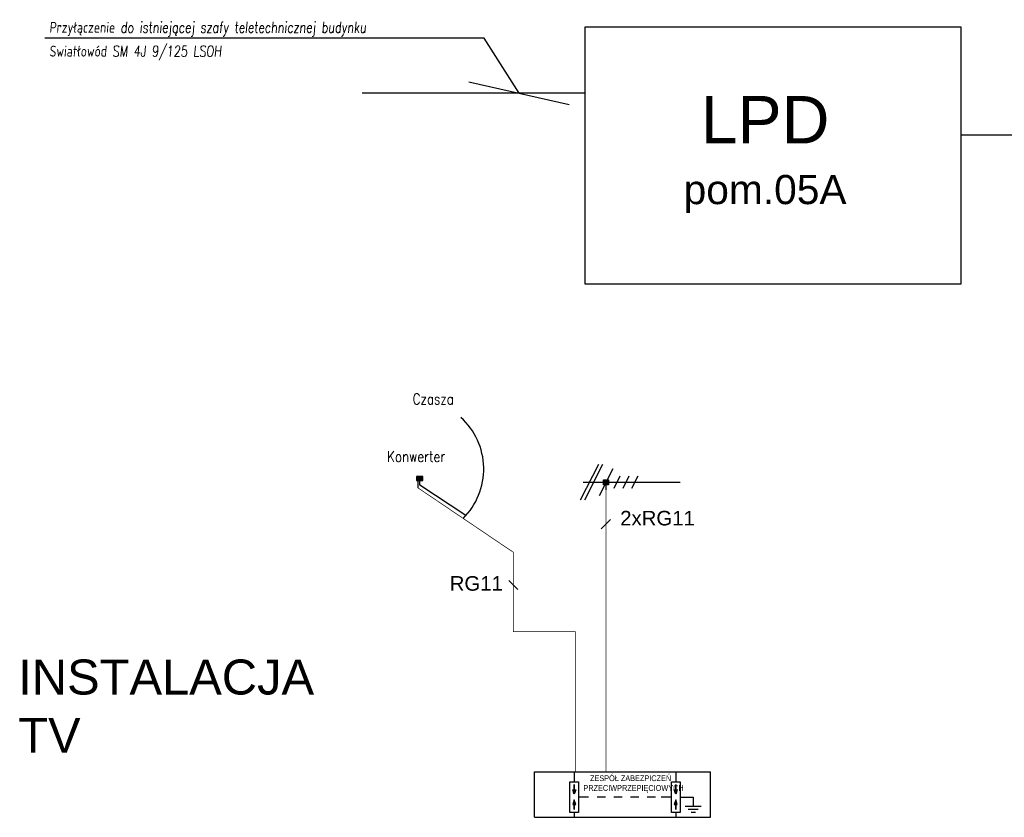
# Model space of a CAD drawing. Header units: millimetres. Extents: x 0 to 2597, y 167 to 1618.
# Tile 3 of 10: x 31 to 301, y 315 to 533. Entities that reach past the tile are written whole.
import ezdxf

# ---------------------------------------------------------------- set-up
doc = ezdxf.new("R2010")
doc.units = ezdxf.units.MM
doc.linetypes.add('DASHED', pattern=[0.75, 0.5, -0.25])
doc.linetypes.add('TRATEGGIATA', pattern=[0.4, 0.2, -0.2])
for name, color, linetype in [('_IE_Instalacja anteny zbiorczej', 94, 'Continuous'), ('_IE_urządzenia', 170, 'Continuous'), ('XE_instalacja alarmowa', 210, 'Continuous'), ('XE_instalacja logiczna', 80, 'Continuous')]:
    doc.layers.add(name, color=color, linetype=linetype)
doc.styles.add('ARIAL', font='arial.ttf')
doc.styles.add('GD', font='simplex.shx', dxfattribs={"width": 0.75, "oblique": 5})
doc.styles.add('ROMANS', font='romans.shx', dxfattribs={"width": 0.7})
doc.styles.get("Standard").update_dxf_attribs({"font": 'ARIAL.TTF'})
doc.dimstyles.new('ISO-25', dxfattribs={"dimtxt": 2.5, "dimasz": 2.5, "dimexe": 1.25, "dimexo": 0.625, "dimtad": 1, "dimtxsty": 'Standard', "dimcen": 2.5, "dimadec": 0, "dimazin": 0, "dimtfac": 1, "dimtmove": 0, "dimatfit": 3, "dimfxl": 1, "dimarcsym": 0})

msp = doc.modelspace()

# ---------------------------------------------------------------- hatches: boundary and pattern name
at = {"layer": '_IE_urządzenia'}
msp.add_hatch(color=256, dxfattribs=at).paths.add_polyline_path([(139.91, 406.91), (141.62, 406.91), (141.62, 408.01), (139.91, 408.01)])
h = msp.add_hatch(color=256, dxfattribs=at)
h.paths.add_polyline_path([(191.87, 407.11), (191.2, 407.11), (191.2, 406.43), (191.87, 406.43)])
h.paths.add_polyline_path([(192.55, 407.11), (191.87, 407.11), (191.87, 406.43), (192.55, 406.43)])
h.paths.add_polyline_path([(191.87, 406.43), (191.2, 406.43), (191.2, 405.71), (191.87, 405.71)])
h.paths.add_polyline_path([(192.55, 406.43), (191.87, 406.43), (191.87, 405.71), (192.55, 405.71)])

# ---------------------------------------------------------------- linework, layer by layer
msp.add_lwpolyline([(186.22, 531.45), (289.28, 531.45), (289.28, 460.85), (186.22, 460.85)], close=True)
at = {"color": 6}
msp.add_lwpolyline([(186.22, 513.2), (186.22, 513.2), (124.92, 513.2)], dxfattribs=at)
msp.add_lwpolyline([(289.28, 501.78), (359.04, 501.78), (359.04, 180.66)])
at = {"layer": '_IE_Instalacja anteny zbiorczej'}
msp.add_line((190.61, 393.71), (193.13, 396.23), dxfattribs=at)
at = {"layer": '_IE_Instalacja anteny zbiorczej', "linetype": 'DASHED', "ltscale": 10}
msp.add_line((167.73, 376.98), (165.21, 379.5), dxfattribs=at)
at = {"layer": '_IE_Instalacja anteny zbiorczej', "linetype": 'DASHED', "ltscale": 10, "const_width": 0.2}
for points in [[(191.87, 405.71), (191.87, 369.68)], [(140.27, 404.91), (166.47, 387.22), (166.47, 369.68)], [(166.47, 369.68), (166.47, 365.43), (183.47, 365.43), (183.47, 326.92)], [(191.87, 369.68), (191.87, 326.92)]]:
    msp.add_lwpolyline(points, dxfattribs=at)
at = {"layer": '_IE_urządzenia'}
for p, q in [((189.82, 411.33), (184.84, 401.53)), ((190.96, 411.33), (185.98, 401.53)), ((193.77, 410.16), (189.98, 402.7)), ((140.27, 406.91), (140.27, 404.91)), ((140.76, 405.65), (140.76, 406.91)), ((153.39, 397.3), (140.76, 405.65)), ((185.67, 406.43), (212.22, 406.43)), ((191.87, 405.71), (191.87, 404.33)), ((195.72, 408.09), (194.03, 404.77)), ((198.17, 408.09), (196.48, 404.77)), ((200.62, 408.09), (198.93, 404.77)), ((172.29, 314.56), (172.29, 326.98)), ((220.58, 326.92), (172.29, 326.92)), ((183.17, 326.92), (183.17, 324.26)), ((211.04, 326.92), (211.04, 324.26)), ((220.58, 314.56), (220.58, 326.98)), ((181.97, 324.26), (184.37, 324.26)), ((181.97, 315.86), (181.97, 324.26)), ((182.77, 322.06), (183.57, 322.06)), ((183.17, 320.86), (182.77, 322.06)), ((183.17, 323.46), (183.17, 322.06)), ((183.17, 322.06), (183.17, 323.46)), ((183.57, 322.06), (183.17, 320.86)), ((184.37, 324.26), (184.37, 315.86)), ((209.84, 324.26), (212.24, 324.26)), ((209.84, 315.86), (209.84, 324.26)), ((210.64, 322.06), (211.44, 322.06)), ((211.04, 320.86), (210.64, 322.06)), ((211.04, 323.46), (211.04, 322.06)), ((211.04, 322.06), (211.04, 323.46)), ((211.44, 322.06), (211.04, 320.86)), ((212.24, 324.26), (212.24, 315.86)), ((183.17, 319.26), (182.77, 318.06)), ((183.57, 318.06), (183.17, 319.26)), ((186.66, 320.06), (184.37, 320.06)), ((187.13, 320.06), (184.84, 320.06)), ((191.72, 320.06), (189.43, 320.06)), ((196.32, 320.06), (194.03, 320.06)), ((200.91, 320.07), (198.62, 320.07)), ((205.51, 320.07), (203.22, 320.07)), ((209.84, 320.06), (207.02, 320.06)), ((211.04, 319.26), (210.64, 318.06)), ((211.44, 318.06), (211.04, 319.26)), ((212.24, 320.06), (215.84, 320.06)), ((215.84, 320.06), (215.84, 317.55)), ((182.77, 318.06), (183.57, 318.06)), ((183.17, 316.66), (183.17, 318.06)), ((183.17, 318.06), (183.17, 316.66)), ((210.64, 318.06), (211.44, 318.06)), ((211.04, 316.66), (211.04, 318.06)), ((211.04, 318.06), (211.04, 316.66)), ((213.64, 317.55), (218.04, 317.55)), ((214.44, 316.75), (217.24, 316.75)), ((172.29, 314.5), (220.58, 314.5)), ((184.37, 315.86), (181.97, 315.86)), ((183.17, 315.86), (183.17, 314.5)), ((212.24, 315.86), (209.84, 315.86)), ((211.04, 315.86), (211.04, 314.5)), ((215.24, 315.95), (216.44, 315.95))]:
    msp.add_line(p, q, dxfattribs=at)
for points in [[(141.62, 408.01), (139.91, 408.01), (139.91, 406.91), (141.62, 406.91)], [(191.2, 407.11), (192.55, 407.11), (192.55, 405.71), (191.2, 405.71)]]:
    msp.add_lwpolyline(points, close=True, dxfattribs=at)
msp.add_arc((139.29, 410.09), 19.04, 314.6058, 47.9155, dxfattribs=at)
for points in [[(183.17, 320.86), (182.77, 322.06), (183.17, 322.06)], [(183.17, 320.86), (183.17, 322.06), (183.57, 322.06)], [(211.04, 320.86), (210.64, 322.06), (211.04, 322.06)], [(211.04, 320.86), (211.04, 322.06), (211.44, 322.06)], [(183.17, 318.06), (182.77, 318.06), (183.17, 319.26)], [(183.17, 318.06), (183.17, 319.26), (183.57, 318.06)], [(211.04, 318.06), (210.64, 318.06), (211.04, 319.26)], [(211.04, 318.06), (211.04, 319.26), (211.44, 318.06)]]:
    msp.add_solid(points, dxfattribs=at)

# ---------------------------------------------------------------- texts
at = {"color": 6, "style": 'GD', "oblique": 5, "width": 0.75}
for s, p in [('Przyłączenie do istniejącej szafy teletechnicznej budynku', (39.05, 529.78)), ('Swiatłowód SM 4J 9/125 LSOH', (39.05, 523.25))]:
    msp.add_text(s, height=3, dxfattribs=at).set_placement(p)
at = {"insert": (30.53, 357.8), "char_height": 9.6, "width": 111.1817, "attachment_point": 1, "style": 'ARIAL'}
msp.add_mtext('INSTALACJA\\PTV', dxfattribs=at)
at = {"layer": '_IE_Instalacja anteny zbiorczej', "linetype": 'TRATEGGIATA', "ltscale": 5, "style": 'ARIAL'}
for s, p in [('2xRG11', (195.79, 394.6)), ('RG11', (148.99, 376.69))]:
    msp.add_text(s, height=4, dxfattribs=at).set_placement(p)
at = {"layer": '_IE_urządzenia', "ltscale": 20, "style": 'ROMANS', "width": 0.8}
for s, p in [('Czasza', (138.81, 427.79)), ('Konwerter', (131.79, 412.02))]:
    msp.add_text(s, height=3, dxfattribs=at).set_placement(p)
at = {"layer": '_IE_urządzenia', "width": 0.75}
for s, p in [('ZESPÓŁ\xa0ZABEZPICZEŃ', (187.5, 324.43)), ('PRZECIWPRZEPIĘCIOWYCH', (185.7, 321.76))]:
    msp.add_text(s, height=1.6, dxfattribs=at).set_placement(p)
at = {"layer": 'XE_instalacja alarmowa', "color": 94, "insert": (204.14, 512.44), "char_height": 15, "width": 62.8604, "attachment_point": 1, "style": 'ARIAL'}
msp.add_mtext('\\pxsm1,qc;{\\H0.86667x;LPD\\P\\H0.615382x;pom.\\H1.000001x;05A}', dxfattribs=at)

# ---------------------------------------------------------------- leaders
at = {"layer": 'XE_instalacja logiczna', "color": 6}
msp.add_leader([(168.03, 513.2), (158.49, 528.3), (37.85, 528.3)], dimstyle='ISO-25', override={"dimasz": 20, "dimgap": 0.625, "dimtad": 0, "dimldrblk": 'Oblique'}, dxfattribs=at)

doc.saveas('drawing.dxf')
